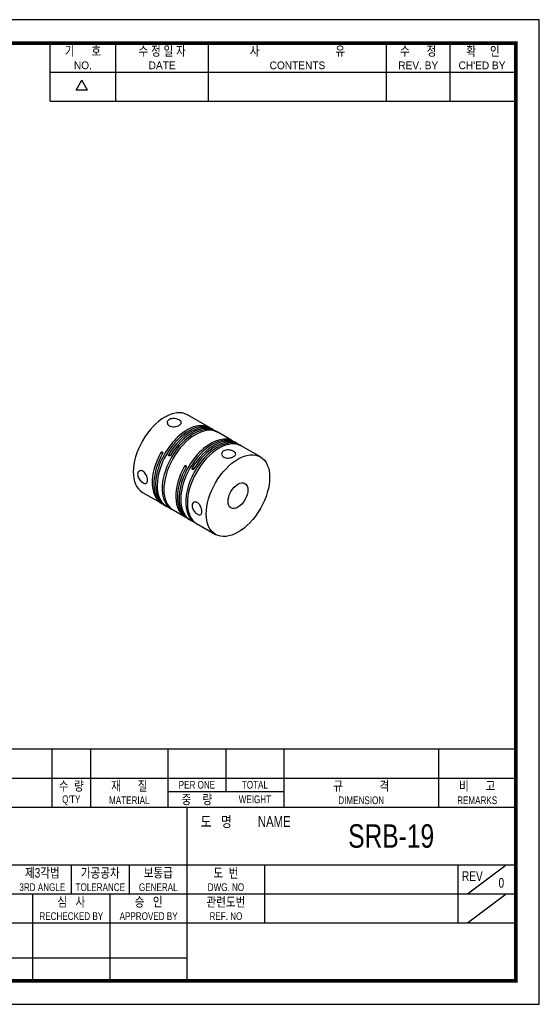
# Model space of a CAD drawing. Header units: millimetres. Extents: x 0 to 297, y 0 to 210.
# Tile 2 of 2: x 186 to 297, y 0 to 210. Entities that reach past the tile are written whole.
import ezdxf
from ezdxf.enums import TextEntityAlignment as Align

# ---------------------------------------------------------------- set-up
doc = ezdxf.new("R2010")
doc.units = ezdxf.units.MM
doc.header["$LTSCALE"] = 5
doc.layers.get('0').update_dxf_attribs({"linetype": 'CONTINUOUS'})
doc.layers.add('BM', color=2, linetype='CONTINUOUS')
doc.layers.add('D', color=7, linetype='CONTINUOUS')
doc.styles.get("Standard").update_dxf_attribs({"font": 'Gulim.ttf', "width": 0.8, "height": 3})

msp = doc.modelspace()

# ---------------------------------------------------------------- linework, layer by layer
for p, q in [((192.7139, 192.6407), (192.7139, 205)), ((206.7211, 192.6407), (206.7211, 205)), ((226.4959, 192.6407), (226.4959, 205)), ((264.3976, 192.6407), (264.3976, 205)), ((277.9928, 192.6407), (277.9928, 205)), ((192.7139, 198.8204), (291.588, 198.8204)), ((198.2565, 194.9765), (199.4924, 197.1172)), ((200.7283, 194.9765), (199.4924, 197.1172)), ((200.7283, 194.9765), (198.2565, 194.9765)), ((192.7139, 192.6407), (291.588, 192.6407)), ((292, 54.437), (147.8086, 54.437)), ((193.1259, 54.437), (193.1259, 42.0778)), ((201.3654, 54.437), (201.3654, 42.0778)), ((217.8444, 54.437), (217.8444, 42.0778)), ((230.2037, 54.437), (230.2037, 45.3736)), ((242.563, 54.437), (242.563, 42.0778)), ((275.521, 54.437), (275.521, 42.0778)), ((147.8086, 48.2574), (292, 48.2574)), ((217.8444, 45.3736), (242.563, 45.3736)), ((147.8086, 42.0778), (292, 42.0778)), ((221.9642, 5), (221.9642, 42.0778)), ((147.8086, 29.7185), (292, 29.7185)), ((197.2457, 29.7185), (197.2457, 23.5389)), ((209.6049, 29.7185), (209.6049, 23.5389)), ((238.4432, 29.7185), (238.4432, 17.3593)), ((279.6407, 29.7185), (279.6407, 17.3593)), ((281.7006, 23.5389), (289.9401, 29.7185)), ((147.8086, 23.5389), (221.9642, 23.5389)), ((189.0061, 23.5389), (189.0061, 5)), ((205.4852, 23.5389), (205.4852, 5)), ((221.9642, 23.5389), (292, 23.5389)), ((281.7006, 17.3593), (289.9401, 23.5389)), ((147.8086, 17.3593), (292, 17.3593)), ((147.8086, 9.8798), (221.9642, 9.8798))]:
    msp.add_line(p, q)
msp.add_lwpolyline([(297, 210), (0, 210), (0, 0), (297, 0)], close=True)
msp.add_lwpolyline([(292, 205, 0.8, 0.8, 0), (5, 205, 0.8, 0.8, 0), (5, 5, 0.8, 0.8, 0), (292, 5, 0.8, 0.8, 0)], format="xyseb", close=True)
at = {"layer": 'BM', "linetype": 'Continuous'}
for p, q in [((226.1944, 123.2987), (221.9871, 125.7277)), ((226.7247, 122.9925), (226.1944, 123.2987)), ((227.4318, 122.5842), (227.0783, 122.7883)), ((228.3157, 122.0739), (227.7854, 122.3801)), ((227.9899, 122.2065), (228.0123, 122.2453)), ((231.2148, 120.4001), (228.3157, 122.0739)), ((231.7452, 120.0939), (231.2148, 120.4001)), ((232.4523, 119.6857), (232.0987, 119.8898)), ((216.6978, 117.4654), (216.3442, 117.6696)), ((233.3362, 119.1753), (232.8058, 119.4815)), ((233.0103, 119.3079), (233.0328, 119.3467)), ((237.5435, 116.7463), (233.3362, 119.1753)), ((218.0085, 117.2861), (218.362, 117.082)), ((221.7183, 114.5669), (221.3647, 114.771)), ((223.0289, 114.3875), (223.3825, 114.1834)), ((212.4371, 109.1866), (216.4676, 106.8596)), ((216.8212, 106.6555), (217.3515, 106.3493)), ((217.0514, 106.5264), (217.0738, 106.5652)), ((217.3515, 106.3493), (218.0586, 105.9411)), ((218.0586, 105.9411), (218.5889, 105.6349)), ((218.9425, 105.4308), (221.4881, 103.9611)), ((221.8416, 103.7569), (222.372, 103.4508)), ((222.0718, 103.6278), (222.0942, 103.6666)), ((222.372, 103.4508), (223.0791, 103.0425)), ((223.0791, 103.0425), (223.6094, 102.7363)), ((223.9629, 102.5322), (227.9935, 100.2052))]:
    msp.add_line(p, q, dxfattribs=at)
for centre, radius, start, end in [((226.7297, 119.5343), 2.9991, 55.996304, 64.680467), ((231.7502, 116.6358), 2.9991, 55.996304, 64.680467), ((218.5495, 108.6366), 2.588, 234.627603, 244.694556), ((223.57, 105.7381), 2.588, 234.627603, 244.694556)]:
    msp.add_arc(centre, radius, start, end, dxfattribs=at)
for centre, major_axis, start_param, end_param in [((217.2121, 117.4572), (4.775, 8.2705), 0, 3.14159265), ((221.9497, 114.7219), (-4.775, -8.2705), 3.10456289, 6.25700431), ((222.3033, 114.5178), (-4.775, -8.2705), 3.14159265, 6.25700431), ((223.3639, 113.9054), (4.775, 8.2705), 0.026181, 3.17862241), ((223.7175, 113.7013), (4.775, 8.2705), 0.026181, 3.14159265), ((222.6568, 114.3137), (-4.775, -8.2705), 3.10456289, 4.68620798), ((223.0104, 114.1095), (-4.775, -8.2705), 3.14159265, 4.68620798), ((226.9702, 111.8234), (-4.775, -8.2705), 3.10456289, 6.25700431), ((227.3237, 111.6192), (-4.775, -8.2705), 3.14159265, 6.25700431), ((228.3844, 111.0069), (4.775, 8.2705), 0.026181, 3.17862241), ((228.7379, 110.8027), (4.775, 8.2705), 0.026181, 3.14159265), ((227.6773, 111.4151), (-4.775, -8.2705), 3.10456289, 4.68620798), ((228.0308, 111.211), (-4.775, -8.2705), 3.14159265, 4.68620798), ((221.2426, 115.1302), (4.775, 8.2705), 1.59697733, 3.17862241), ((221.5962, 114.926), (4.775, 8.2705), 1.59697733, 3.14159265), ((226.6166, 112.0275), (4.775, 8.2705), 1.59697733, 3.14159265), ((226.2631, 112.2316), (4.775, 8.2705), 1.59697733, 3.17862241)]:
    msp.add_ellipse(centre, major_axis=major_axis, ratio=0.57735027, start_param=start_param, end_param=end_param, dxfattribs=at)
for major_axis in [(4.775, 8.2705), (1.5, 2.5981)]:
    msp.add_ellipse((232.7685, 108.4757), major_axis=major_axis, ratio=0.57735027, dxfattribs=at)
for points, knots in [([(220.2527, 123.4993), (220.1348, 123.4312), (219.995, 123.3701), (219.8451, 123.3216), (219.6952, 123.2731), (219.531, 123.2359), (219.3659, 123.2143), (219.1996, 123.1926), (219.0277, 123.1863), (218.8643, 123.1976), (218.6999, 123.209), (218.5395, 123.2387), (218.3964, 123.2856), (218.2545, 123.3321), (218.1258, 123.3969), (218.0212, 123.4747), (217.9174, 123.5518), (217.8345, 123.6438), (217.7789, 123.7422), (217.7231, 123.8411), (217.6934, 123.949), (217.692, 124.0556), (217.6907, 124.1634), (217.7183, 124.2729), (217.7727, 124.3733), (217.8272, 124.4738), (217.9101, 124.5679), (218.0145, 124.6468), (218.1178, 124.7249), (218.2451, 124.7902), (218.3858, 124.8374), (218.5256, 124.8844), (218.6824, 124.9148), (218.8435, 124.9276), (219.0058, 124.9404), (219.1768, 124.9356), (219.3427, 124.9154), (219.5102, 124.8949), (219.6771, 124.8583), (219.8297, 124.8099), (219.9817, 124.7618), (220.1237, 124.7007), (220.2436, 124.6324), (220.3622, 124.5649), (220.4624, 124.4886), (220.5361, 124.4092), (220.6098, 124.3299), (220.659, 124.2452), (220.68, 124.1607), (220.7011, 124.0753), (220.694, 123.9876), (220.6592, 123.9028), (220.6241, 123.8176), (220.56, 123.733), (220.472, 123.6548), (220.4104, 123.6001), (220.3363, 123.5475), (220.2527, 123.4993)], [0, 0, 0, 0, 0.053257, 0.053257, 0.053257, 0.10648676, 0.10648676, 0.10648676, 0.16012625, 0.16012625, 0.16012625, 0.21406924, 0.21406924, 0.21406924, 0.26756328, 0.26756328, 0.26756328, 0.32055482, 0.32055482, 0.32055482, 0.37377419, 0.37377419, 0.37377419, 0.42759259, 0.42759259, 0.42759259, 0.48145447, 0.48145447, 0.48145447, 0.53474103, 0.53474103, 0.53474103, 0.5877326, 0.5877326, 0.5877326, 0.64115017, 0.64115017, 0.64115017, 0.69507084, 0.69507084, 0.69507084, 0.74878603, 0.74878603, 0.74878603, 0.80189306, 0.80189306, 0.80189306, 0.85494439, 0.85494439, 0.85494439, 0.90857104, 0.90857104, 0.90857104, 0.96251423, 0.96251423, 0.96251423, 1, 1, 1, 1]), ([(216.3442, 117.6696), (216.3579, 117.694), (216.3752, 117.7168), (216.3947, 117.736), (216.4142, 117.7552), (216.4365, 117.7714), (216.4596, 117.7833), (216.4828, 117.7951), (216.5075, 117.8029), (216.5317, 117.8061), (216.5558, 117.8093), (216.5801, 117.8079), (216.6025, 117.8021), (216.6172, 117.7983), (216.6314, 117.7925), (216.6444, 117.785), (216.6642, 117.7735), (216.6818, 117.7578), (216.6959, 117.739), (216.7099, 117.7202), (216.7207, 117.6978), (216.7275, 117.6737), (216.7343, 117.6496), (216.7371, 117.6232), (216.7359, 117.5965), (216.7347, 117.5698), (216.7293, 117.5422), (216.7203, 117.5159), (216.7144, 117.4985), (216.7068, 117.4815), (216.6978, 117.4654)], [0, 0, 0, 0, 0.10745976, 0.10745976, 0.10745976, 0.21492112, 0.21492112, 0.21492112, 0.32236252, 0.32236252, 0.32236252, 0.42981255, 0.42981255, 0.42981255, 0.49999985, 0.49999985, 0.49999985, 0.60746207, 0.60746207, 0.60746207, 0.71492445, 0.71492445, 0.71492445, 0.82238368, 0.82238368, 0.82238368, 0.92982974, 0.92982974, 0.92982974, 1, 1, 1, 1]), ([(231.8492, 116.804), (231.7313, 116.7359), (231.5915, 116.6748), (231.4416, 116.6263), (231.2917, 116.5778), (231.1276, 116.5406), (230.9625, 116.5191), (230.7962, 116.4974), (230.6243, 116.491), (230.4608, 116.5024), (230.2965, 116.5137), (230.136, 116.5434), (229.9929, 116.5903), (229.8511, 116.6368), (229.7224, 116.7016), (229.6177, 116.7794), (229.514, 116.8565), (229.431, 116.9486), (229.3755, 117.047), (229.3197, 117.1458), (229.2899, 117.2537), (229.2886, 117.3603), (229.2872, 117.4682), (229.3149, 117.5776), (229.3693, 117.678), (229.4238, 117.7785), (229.5066, 117.8726), (229.6111, 117.9516), (229.7144, 118.0296), (229.8417, 118.0949), (229.9823, 118.1422), (230.1222, 118.1891), (230.279, 118.2196), (230.44, 118.2323), (230.6023, 118.2451), (230.7733, 118.2403), (230.9393, 118.2201), (231.1067, 118.1997), (231.2737, 118.163), (231.4262, 118.1147), (231.5782, 118.0665), (231.7202, 118.0054), (231.8401, 117.9372), (231.9587, 117.8697), (232.059, 117.7933), (232.1327, 117.7139), (232.2064, 117.6346), (232.2556, 117.55), (232.2765, 117.4655), (232.2977, 117.38), (232.2906, 117.2923), (232.2557, 117.2076), (232.2207, 117.1223), (232.1565, 117.0377), (232.0685, 116.9595), (232.007, 116.9048), (231.9328, 116.8522), (231.8492, 116.804)], [0, 0, 0, 0, 0.053257, 0.053257, 0.053257, 0.10648676, 0.10648676, 0.10648676, 0.16012625, 0.16012625, 0.16012625, 0.21406924, 0.21406924, 0.21406924, 0.26756328, 0.26756328, 0.26756328, 0.32055482, 0.32055482, 0.32055482, 0.37377419, 0.37377419, 0.37377419, 0.42759259, 0.42759259, 0.42759259, 0.48145447, 0.48145447, 0.48145447, 0.53474103, 0.53474103, 0.53474103, 0.5877326, 0.5877326, 0.5877326, 0.64115017, 0.64115017, 0.64115017, 0.69507084, 0.69507084, 0.69507084, 0.74878603, 0.74878603, 0.74878603, 0.80189306, 0.80189306, 0.80189306, 0.85494439, 0.85494439, 0.85494439, 0.90857104, 0.90857104, 0.90857104, 0.96251423, 0.96251423, 0.96251423, 1, 1, 1, 1]), ([(218.362, 117.082), (218.3477, 117.0579), (218.3298, 117.0355), (218.3098, 117.0166), (218.2898, 116.9976), (218.2672, 116.9816), (218.2438, 116.9699), (218.2204, 116.9582), (218.1956, 116.9504), (218.1714, 116.9473), (218.1472, 116.9441), (218.1229, 116.9455), (218.1005, 116.9513), (218.0858, 116.9552), (218.0716, 116.9609), (218.0586, 116.9685), (218.0388, 116.9799), (218.0212, 116.9956), (218.0071, 117.0144), (217.9931, 117.0332), (217.9823, 117.0556), (217.9756, 117.0796), (217.969, 117.1036), (217.9663, 117.13), (217.9678, 117.1565), (217.9693, 117.183), (217.9751, 117.2104), (217.9847, 117.2364), (217.991, 117.2535), (217.999, 117.2703), (218.0085, 117.2861)], [0, 0, 0, 0, 0.10745976, 0.10745976, 0.10745976, 0.21492112, 0.21492112, 0.21492112, 0.32236252, 0.32236252, 0.32236252, 0.42981255, 0.42981255, 0.42981255, 0.49999985, 0.49999985, 0.49999985, 0.60746207, 0.60746207, 0.60746207, 0.71492445, 0.71492445, 0.71492445, 0.82238368, 0.82238368, 0.82238368, 0.92982974, 0.92982974, 0.92982974, 1, 1, 1, 1]), ([(212.5229, 113.6885), (212.6408, 113.6204), (212.7571, 113.5261), (212.8625, 113.4139), (212.9678, 113.3017), (213.0654, 113.1685), (213.1485, 113.0258), (213.2323, 112.8821), (213.3038, 112.7249), (213.3588, 112.5679), (213.4141, 112.41), (213.4543, 112.248), (213.4769, 112.0959), (213.4994, 111.945), (213.5054, 111.7998), (213.4944, 111.6727), (213.4835, 111.5466), (213.4557, 111.4347), (213.4126, 111.3456), (213.3693, 111.2562), (213.3094, 111.1873), (213.2362, 111.1435), (213.1623, 111.0993), (213.0728, 111.0795), (212.9735, 111.085), (212.8741, 111.0905), (212.762, 111.1216), (212.6458, 111.1751), (212.5309, 111.228), (212.4087, 111.3045), (212.2896, 111.3981), (212.1712, 111.4912), (212.0527, 111.6038), (211.9447, 111.7273), (211.8358, 111.8519), (211.7347, 111.991), (211.651, 112.1342), (211.5665, 112.2788), (211.4975, 112.4318), (211.451, 112.5812), (211.4048, 112.7299), (211.3797, 112.8794), (211.3785, 113.0171), (211.3773, 113.1534), (211.3995, 113.282), (211.4427, 113.3921), (211.4858, 113.5021), (211.551, 113.5965), (211.6317, 113.6673), (211.7132, 113.7388), (211.8127, 113.788), (211.9205, 113.81), (212.0291, 113.8322), (212.1491, 113.8274), (212.2694, 113.7953), (212.3536, 113.7728), (212.4394, 113.7367), (212.5229, 113.6885)], [0, 0, 0, 0, 0.05325251, 0.05325251, 0.05325251, 0.10647689, 0.10647689, 0.10647689, 0.16012244, 0.16012244, 0.16012244, 0.21406344, 0.21406344, 0.21406344, 0.26755424, 0.26755424, 0.26755424, 0.3205601, 0.3205601, 0.3205601, 0.37378417, 0.37378417, 0.37378417, 0.42759618, 0.42759618, 0.42759618, 0.48146394, 0.48146394, 0.48146394, 0.53474763, 0.53474763, 0.53474763, 0.58772437, 0.58772437, 0.58772437, 0.6411436, 0.6411436, 0.6411436, 0.69506758, 0.69506758, 0.69506758, 0.74877604, 0.74877604, 0.74877604, 0.80189252, 0.80189252, 0.80189252, 0.85495527, 0.85495527, 0.85495527, 0.90857605, 0.90857605, 0.90857605, 0.96252075, 0.96252075, 0.96252075, 1, 1, 1, 1]), ([(221.3647, 114.771), (221.3783, 114.7954), (221.3956, 114.8182), (221.4151, 114.8374), (221.4346, 114.8566), (221.4569, 114.8728), (221.4801, 114.8847), (221.5033, 114.8965), (221.528, 114.9044), (221.5521, 114.9075), (221.5763, 114.9107), (221.6006, 114.9093), (221.6229, 114.9035), (221.6377, 114.8997), (221.6518, 114.8939), (221.6648, 114.8864), (221.6846, 114.875), (221.7023, 114.8592), (221.7163, 114.8404), (221.7304, 114.8216), (221.7412, 114.7992), (221.748, 114.7751), (221.7547, 114.7511), (221.7576, 114.7246), (221.7564, 114.6979), (221.7551, 114.6712), (221.7498, 114.6436), (221.7408, 114.6173), (221.7348, 114.6), (221.7272, 114.583), (221.7183, 114.5669)], [0, 0, 0, 0, 0.10745976, 0.10745976, 0.10745976, 0.21492112, 0.21492112, 0.21492112, 0.32236252, 0.32236252, 0.32236252, 0.42981255, 0.42981255, 0.42981255, 0.49999985, 0.49999985, 0.49999985, 0.60746207, 0.60746207, 0.60746207, 0.71492445, 0.71492445, 0.71492445, 0.82238368, 0.82238368, 0.82238368, 0.92982974, 0.92982974, 0.92982974, 1, 1, 1, 1]), ([(223.3825, 114.1834), (223.3681, 114.1594), (223.3502, 114.137), (223.3302, 114.118), (223.3103, 114.0991), (223.2877, 114.0831), (223.2643, 114.0713), (223.2409, 114.0596), (223.2161, 114.0518), (223.1918, 114.0487), (223.1676, 114.0456), (223.1433, 114.0469), (223.121, 114.0528), (223.1062, 114.0566), (223.0921, 114.0624), (223.0791, 114.0699), (223.0593, 114.0813), (223.0416, 114.0971), (223.0276, 114.1159), (223.0136, 114.1347), (223.0028, 114.157), (222.9961, 114.1811), (222.9894, 114.2051), (222.9867, 114.2315), (222.9883, 114.258), (222.9898, 114.2845), (222.9956, 114.3119), (223.0051, 114.3378), (223.0114, 114.355), (223.0195, 114.3717), (223.0289, 114.3875)], [0, 0, 0, 0, 0.10745976, 0.10745976, 0.10745976, 0.21492112, 0.21492112, 0.21492112, 0.32236252, 0.32236252, 0.32236252, 0.42981255, 0.42981255, 0.42981255, 0.49999985, 0.49999985, 0.49999985, 0.60746207, 0.60746207, 0.60746207, 0.71492445, 0.71492445, 0.71492445, 0.82238368, 0.82238368, 0.82238368, 0.92982974, 0.92982974, 0.92982974, 1, 1, 1, 1]), ([(224.1195, 106.9932), (224.2374, 106.9251), (224.3536, 106.8309), (224.459, 106.7186), (224.5644, 106.6064), (224.6619, 106.4732), (224.745, 106.3306), (224.8288, 106.1869), (224.9003, 106.0297), (224.9553, 105.8726), (225.0106, 105.7148), (225.0508, 105.5527), (225.0735, 105.4006), (225.096, 105.2498), (225.1019, 105.1046), (225.0909, 104.9774), (225.08, 104.8513), (225.0523, 104.7394), (225.0091, 104.6504), (224.9659, 104.5609), (224.9059, 104.492), (224.8328, 104.4483), (224.7588, 104.404), (224.6693, 104.3842), (224.57, 104.3898), (224.4706, 104.3953), (224.3586, 104.4263), (224.2424, 104.4798), (224.1274, 104.5328), (224.0053, 104.6092), (223.8862, 104.7028), (223.7678, 104.7959), (223.6493, 104.9085), (223.5413, 105.0321), (223.4324, 105.1566), (223.3313, 105.2957), (223.2476, 105.439), (223.1631, 105.5836), (223.0941, 105.7365), (223.0476, 105.8859), (223.0013, 106.0347), (222.9762, 106.1841), (222.9751, 106.3219), (222.9739, 106.4582), (222.9961, 106.5868), (223.0392, 106.6968), (223.0824, 106.8068), (223.1475, 106.9013), (223.2282, 106.972), (223.3097, 107.0435), (223.4092, 107.0927), (223.5171, 107.1148), (223.6256, 107.1369), (223.7456, 107.1321), (223.8659, 107.1), (223.9501, 107.0775), (224.0359, 107.0414), (224.1195, 106.9932)], [0, 0, 0, 0, 0.05325251, 0.05325251, 0.05325251, 0.10647689, 0.10647689, 0.10647689, 0.16012244, 0.16012244, 0.16012244, 0.21406344, 0.21406344, 0.21406344, 0.26755424, 0.26755424, 0.26755424, 0.3205601, 0.3205601, 0.3205601, 0.37378417, 0.37378417, 0.37378417, 0.42759618, 0.42759618, 0.42759618, 0.48146394, 0.48146394, 0.48146394, 0.53474763, 0.53474763, 0.53474763, 0.58772437, 0.58772437, 0.58772437, 0.6411436, 0.6411436, 0.6411436, 0.69506758, 0.69506758, 0.69506758, 0.74877604, 0.74877604, 0.74877604, 0.80189252, 0.80189252, 0.80189252, 0.85495527, 0.85495527, 0.85495527, 0.90857605, 0.90857605, 0.90857605, 0.96252075, 0.96252075, 0.96252075, 1, 1, 1, 1])]:
    msp.add_open_spline(points, degree=3, knots=knots, dxfattribs=at)

# ---------------------------------------------------------------- texts
at = {"layer": 'D', "width": 0.8}
for s, height, p in [('기      호', 2.05988, (199.7175, 203.3521)), ('수 정 일 자', 2.05988, (216.6085, 203.3521)), ('사                           유', 2.059877, (245.4468, 203.3521)), ('수      정', 2.05988, (271.1952, 203.3521)), ('확     인', 2.05988, (284.9964, 203.3521)), ('수  량', 2.05988, (197.2457, 46.6095)), ('재      질', 2.05988, (209.6049, 46.6095)), ('PER ONE', 1.6479, (224.0241, 46.8155)), ('TOTAL', 1.6479, (236.3833, 46.8155)), ('규             격', 2.059877, (259.042, 46.6095)), ('비      고', 2.05988, (283.7605, 46.6095)), ("Q'TY", 1.6479, (197.2457, 43.5197)), ('MATERIAL', 1.6479, (209.6049, 43.5197)), ('중    량', 2.05988, (224.0241, 43.7257)), ('WEIGHT', 1.6479, (236.3833, 43.7257)), ('DIMENSION', 1.6479, (259.042, 43.5197)), ('REMARKS', 1.6479, (283.7605, 43.5197)), ('도   명', 2.30706, (228.1438, 38.988)), ('NAME', 2.30706, (240.5031, 38.988)), ('SRB-19', 5, (265.4275, 35.8982)), ('제3각법', 2.05988, (191.066, 28.0706)), ('가공공차', 2.05988, (203.4253, 28.0706)), ('보통급', 2.05988, (215.7845, 28.0706)), ('도  번', 2.05988, (230.2037, 28.0706)), ('REV', 2.05988, (282.7306, 27.3497)), ('3RD ANGLE', 1.6479, (191.066, 24.9808)), ('TOLERANCE', 1.6479, (203.4253, 24.9808)), ('GENERAL', 1.6479, (215.7845, 24.9808)), ('DWG. NO', 1.6479, (230.2037, 24.9808)), ('0', 2.0599, (288.9102, 25.9078)), ('심   사', 2.05988, (197.2457, 21.891)), ('승   인', 2.05988, (213.7247, 21.891)), ('관련도번', 2.05988, (230.2037, 21.891)), ('REF. NO', 1.6479, (230.2037, 18.8012))]:
    msp.add_text(s, height=height, dxfattribs=at).set_placement(p, align=Align.MIDDLE)
at = {"layer": 'D'}
for s, p in [('NO.', (199.7175, 200.2623)), ('DATE', (216.6085, 200.2623)), ('CONTENTS', (245.4468, 200.2623)), ('REV. BY', (271.1952, 200.2623)), ("CH'ED BY", (284.7904, 200.2623))]:
    msp.add_text(s, height=1.6479, dxfattribs=at).set_placement(p, align=Align.MIDDLE)
at = {"layer": 'D', "width": 0.8}
for s, p in [('RECHECKED BY', (197.2457, 17.9772)), ('APPROVED BY', (213.7247, 17.9772))]:
    msp.add_text(s, height=1.647902, dxfattribs=at).set_placement(p, align=Align.CENTER)

doc.saveas('drawing.dxf')
